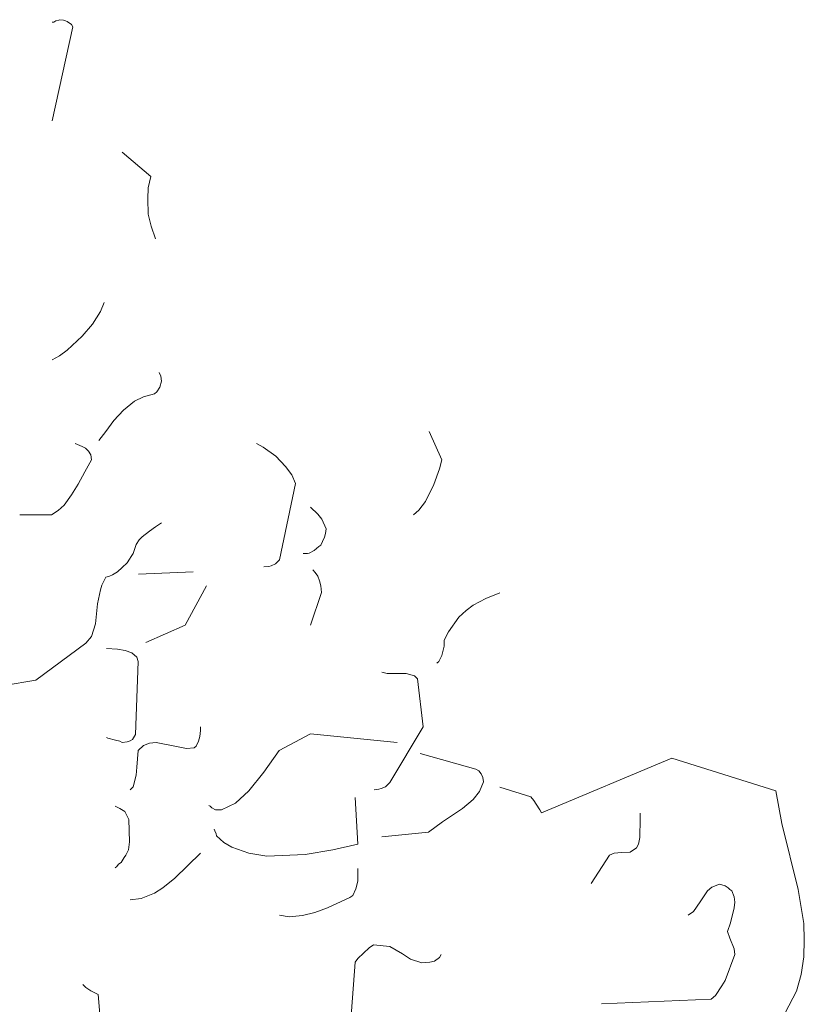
# Model space of a CAD drawing. Header units: metres. Extents: x 180716 to 180809, y 418548 to 418668.
# Tile 67 of 148: x 180797.721 to 180798.171, y 418578.094 to 418578.66. Entities that reach past the tile are written whole.
import ezdxf

# ---------------------------------------------------------------- set-up
doc = ezdxf.new("R2010")
doc.units = ezdxf.units.M
doc.layers.get('0').update_dxf_attribs({"color": 30, "lineweight": 0})
doc.layers.add('B-WE-GR-BOOM-SD', color=253, linetype='Continuous', lineweight=0)

# ---------------------------------------------------------------- blocks, each defined once
blk = doc.blocks.new('SGR-BOOM_S02_G_ZIJ-D')
at = {"flags": 128}
for points in [[(0.3502, 10.5323), (0.3536, 10.5323), (0.3569, 10.5345), (0.3625, 10.5356), (0.3636, 10.5367), (0.3714, 10.5356), (0.3747, 10.5345), (0.378, 10.5334), (0.3858, 10.5278), (0.3881, 10.5234), (0.3502, 10.351)], [(0.4792, 10.2932), (0.5315, 10.2487), (0.5271, 10.2276), (0.526, 10.2075), (0.5271, 10.1797), (0.5326, 10.1575), (0.5404, 10.1341)], [(0.3502, 9.9117), (0.3636, 9.9195), (0.378, 9.9295), (0.4058, 9.9551), (0.4248, 9.9773), (0.4392, 10.0007), (0.4459, 10.0174)], [(0.4359, 9.7638), (0.4492, 9.7805), (0.4637, 9.8005), (0.4815, 9.8194), (0.5015, 9.8361), (0.5182, 9.8439), (0.5382, 9.8495), (0.5426, 9.8528), (0.5482, 9.8617), (0.5515, 9.8728), (0.5504, 9.8817), (0.5471, 9.8884)], [(1.0142, 9.627), (1.0242, 9.6359), (1.0364, 9.6515), (1.052, 9.6826), (1.062, 9.7116), (1.0664, 9.7282), (1.0431, 9.7805)], [(0.2913, 9.627), (0.3491, 9.627), (0.3614, 9.6348), (0.3725, 9.6448), (0.3858, 9.6637), (0.3981, 9.6837), (0.4103, 9.706), (0.4225, 9.7282), (0.4214, 9.7371), (0.417, 9.7438), (0.4114, 9.7494), (0.4058, 9.7527), (0.3925, 9.7583)], [(0.7395, 9.5314), (0.7484, 9.5325), (0.7528, 9.5336), (0.7606, 9.537), (0.7684, 9.5447), (0.7973, 9.6849), (0.7906, 9.7004), (0.7795, 9.716), (0.7617, 9.7349), (0.7384, 9.7516), (0.7261, 9.7583)], [(0.8118, 9.5559), (0.8195, 9.5559), (0.8229, 9.557), (0.8318, 9.5614), (0.8407, 9.5692), (0.844, 9.5714), (0.8474, 9.5781), (0.8507, 9.5859), (0.8529, 9.5926), (0.854, 9.6015), (0.8462, 9.6192), (0.8385, 9.6281), (0.8251, 9.6415)], [(0.2624, 9.3134), (0.3202, 9.3234), (0.4125, 9.3913), (0.4225, 9.4035), (0.4303, 9.4269), (0.4337, 9.4636), (0.4392, 9.4891), (0.4414, 9.498), (0.4492, 9.5125), (0.4559, 9.5147), (0.4615, 9.5169), (0.4703, 9.5225), (0.4792, 9.5303), (0.4881, 9.5392), (0.4926, 9.5458), (0.4959, 9.5503), (0.4993, 9.5559), (0.5048, 9.5725), (0.5104, 9.5814), (0.5159, 9.587), (0.5293, 9.597), (0.5404, 9.6048), (0.5515, 9.6126)], [(0.5093, 9.518), (0.6094, 9.5225)], [(0.8251, 9.4246), (0.8451, 9.4847), (0.844, 9.4969), (0.8418, 9.5058), (0.8385, 9.5147), (0.834, 9.5214), (0.8296, 9.5258)], [(0.5226, 9.3924), (0.5949, 9.4246), (0.6338, 9.4969)], [(1.0575, 9.3546), (1.0609, 9.3579), (1.0664, 9.369), (1.0709, 9.3857), (1.0709, 9.3968), (1.0787, 9.4124), (1.0976, 9.4391), (1.1109, 9.4513), (1.1243, 9.4613), (1.1476, 9.4736), (1.1732, 9.4836)], [(0.4503, 9.2178), (0.4526, 9.2167), (0.467, 9.2133), (0.4748, 9.2111), (0.4792, 9.2089), (0.4881, 9.21), (0.4937, 9.2122), (0.4982, 9.2144), (0.5037, 9.2233), (0.5082, 9.3579), (0.5059, 9.3657), (0.497, 9.3735), (0.4848, 9.3779), (0.4703, 9.3801), (0.4503, 9.3813)], [(0.9419, 9.1221), (0.9508, 9.1233), (0.9552, 9.1244), (0.963, 9.1277), (0.9708, 9.1355), (1.032, 9.2378), (1.0219, 9.3257), (1.0164, 9.3312), (1.0008, 9.3357), (0.9663, 9.3357), (0.9563, 9.3379)], [(0.4937, 9.1221), (0.4993, 9.1277), (0.5048, 9.1488), (0.5059, 9.1633), (0.507, 9.1789), (0.5082, 9.1944), (0.5182, 9.2033), (0.5293, 9.2078), (0.5415, 9.2089), (0.576, 9.2022), (0.5971, 9.1978), (0.6116, 9.1989), (0.6149, 9.2022), (0.6194, 9.2111), (0.6216, 9.22), (0.6227, 9.2311), (0.6227, 9.2378)], [(0.6383, 9.0932), (0.6405, 9.0921), (0.6438, 9.0888), (0.6505, 9.0854), (0.6616, 9.0854), (0.6872, 9.0977), (0.7117, 9.1199), (0.7395, 9.1544), (0.7673, 9.1944), (0.8251, 9.2245), (0.9841, 9.2089)], [(0.9563, 9.0354), (1.042, 9.0443), (1.0675, 9.0632), (1.1042, 9.0877), (1.1243, 9.1043), (1.1354, 9.1188), (1.1432, 9.1366), (1.1421, 9.1444), (1.1387, 9.1511), (1.1343, 9.1566), (1.1287, 9.16), (1.0264, 9.1889)], [(1.1732, 9.1266), (1.2299, 9.1088), (1.2355, 9.1021), (1.2399, 9.0954), (1.2466, 9.0854), (1.2499, 9.0799), (1.489, 9.18), (1.6803, 9.1199), (1.6914, 9.0599), (1.7215, 8.9386), (1.7315, 8.8764), (1.7326, 8.8463), (1.7315, 8.8152), (1.727, 8.7829), (1.7181, 8.7518), (1.6836, 8.6851)], [(0.6483, 9.0499), (0.6494, 9.0465), (0.6516, 9.041), (0.6527, 9.0376), (0.6661, 9.0254), (0.6805, 9.0165), (0.7117, 9.0054), (0.745, 8.9998), (0.8151, 9.0031), (0.8663, 9.012), (0.9119, 9.022), (0.9074, 9.1077)], [(0.4659, 8.9787), (0.4692, 8.9809), (0.4726, 8.9854), (0.477, 8.9887), (0.4826, 8.9976), (0.4859, 9.002), (0.4904, 9.012), (0.4926, 9.0265), (0.4915, 9.0676), (0.4837, 9.0821), (0.4748, 9.0877), (0.4659, 9.0921)], [(1.3411, 8.9498), (1.3745, 9.002), (1.3834, 9.0054), (1.3967, 9.0065), (1.4123, 9.0076), (1.4245, 9.0154), (1.4279, 9.022), (1.4301, 9.0343), (1.4312, 9.0688), (1.4312, 9.0788)], [(0.4937, 8.9197), (0.5137, 8.922), (0.5382, 8.932), (0.5538, 8.942), (0.576, 8.9598), (0.6227, 9.0054)], [(0.7684, 8.8919), (0.7862, 8.8886), (0.8107, 8.8908), (0.8329, 8.8964), (0.8562, 8.9053), (0.8974, 8.9242), (0.903, 8.9275), (0.9085, 8.9398), (0.9119, 8.9542), (0.9119, 8.9776)], [(1.36, 8.7285), (1.5613, 8.7374), (1.5691, 8.744), (1.5813, 8.7618), (1.5869, 8.7718), (1.6047, 8.8196), (1.6036, 8.8297), (1.5958, 8.8497), (1.5913, 8.8619), (1.5969, 8.8775), (1.6036, 8.9053), (1.6047, 8.9153), (1.6036, 8.9253), (1.5991, 8.9364), (1.5958, 8.9386), (1.5925, 8.942), (1.5869, 8.9453), (1.5769, 8.9487), (1.5624, 8.9431), (1.5546, 8.9364), (1.5413, 8.9164), (1.5291, 8.8986), (1.5191, 8.8919)], [(0.8929, 8.6172), (0.9074, 8.8052), (0.9119, 8.8119), (0.933, 8.8319), (0.9408, 8.8374), (0.9708, 8.8341), (0.9941, 8.8208), (1.0086, 8.8108), (1.0297, 8.8041), (1.0442, 8.8052), (1.0531, 8.8074), (1.062, 8.8141), (1.0653, 8.8196)], [(0.3936, 8.5828), (0.4459, 8.6161), (0.4348, 8.7462), (0.4214, 8.7529), (0.4125, 8.7585), (0.407, 8.764)]]:
    blk.add_lwpolyline(points, dxfattribs=at)

msp = doc.modelspace()

# ---------------------------------------------------------------- block references
at = {"layer": 'B-WE-GR-BOOM-SD', "xscale": 0.3125, "yscale": 0.3125, "zscale": 0.3125}
msp.add_blockref('SGR-BOOM_S02_G_ZIJ-D', (180797.62979, 418575.36695), dxfattribs=at)

doc.saveas('drawing.dxf')
